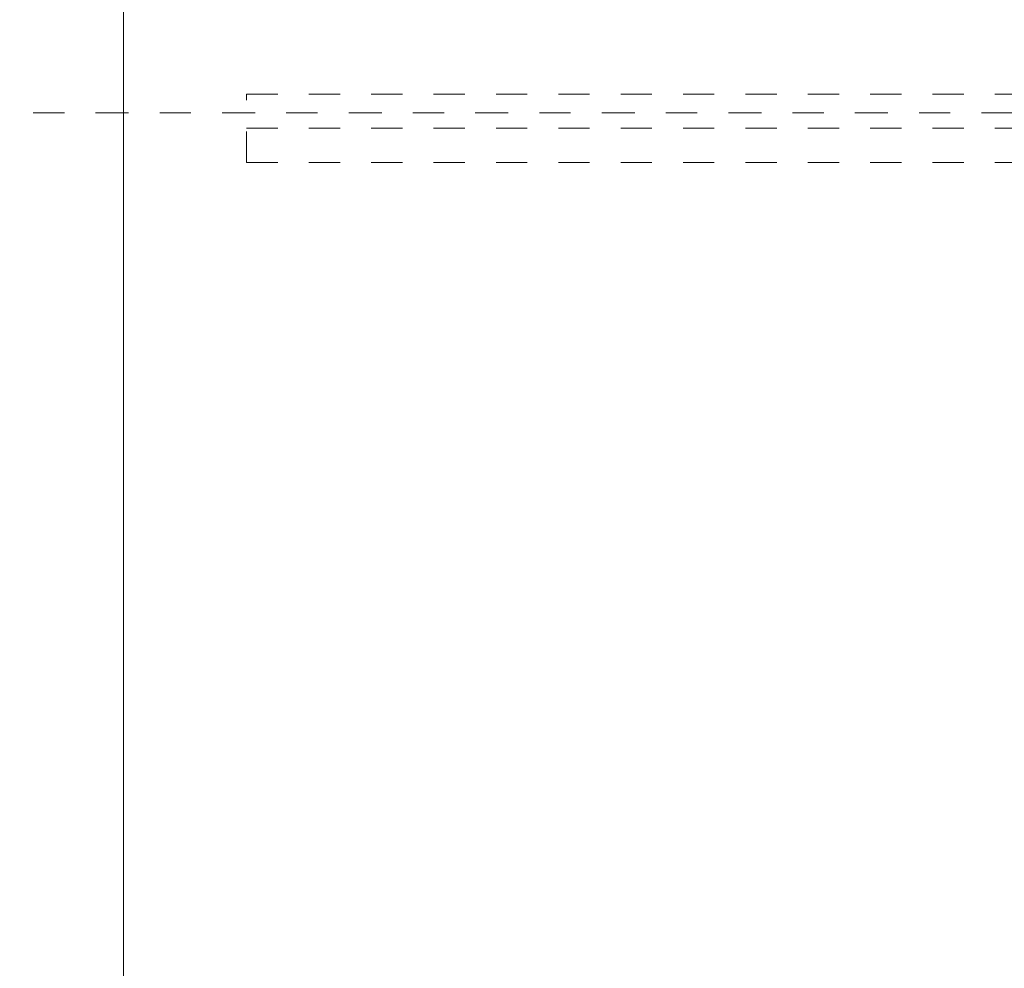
# Model space of a CAD drawing. Header units: metres. Extents: x -3.5 to 65.3, y -10.9 to 16.7.
# Tile 6 of 138: x -0.3 to 2.8, y 2.6 to 5.6. Entities that reach past the tile are written whole.
import ezdxf

# ---------------------------------------------------------------- set-up
doc = ezdxf.new("R2010")
doc.units = ezdxf.units.M
doc.header["$MEASUREMENT"] = 0
for name, pattern in [('Achse', [0.08, 0.04, -0.02, 0, -0.02]), ('Strichlinie doppelt', [0.218722, 0.105833, -0.042333, 0.028222, -0.042333]), ('Untersicht', [0.04, 0.03, -0.01])]:
    doc.linetypes.add(name, pattern=pattern)
for name, color, linetype in [('451 - Universal.Achsen Raster', 7, 'Continuous'), ('603 - Struktur.Bodenplatte_ Decke Roh', 7, 'Continuous'), ('608 - Struktur.Träger', 7, 'Continuous')]:
    doc.layers.add(name, color=color, linetype=linetype)

msp = doc.modelspace()

# ---------------------------------------------------------------- linework, layer by layer
at = {"layer": '451 - Universal.Achsen Raster', "color": 160, "linetype": 'Strichlinie doppelt', "lineweight": 9, "true_color": 0x3232ff}
msp.add_line((64.935, 5.35), (-3.175, 5.35), dxfattribs=at)
at = {"layer": '603 - Struktur.Bodenplatte_ Decke Roh', "color": 7, "linetype": 'Continuous', "lineweight": 18, "flags": 128}
msp.add_lwpolyline([(-0.015, 13.695), (-0.015, 0.005), (43.89, 0.005)], dxfattribs=at)
at = {"layer": '608 - Struktur.Träger', "color": 7, "linetype": 'Untersicht', "lineweight": 13}
for p, q in [((0.38, 5.41), (61.88, 5.41)), ((0.38, 5.19), (0.38, 5.41)), ((0.38, 5.19), (61.88, 5.19))]:
    msp.add_line(p, q, dxfattribs=at)
at = {"layer": '608 - Struktur.Träger', "color": 7, "linetype": 'Achse', "lineweight": 9}
msp.add_line((0.38, 5.3), (61.88, 5.3), dxfattribs=at)

doc.saveas('drawing.dxf')
